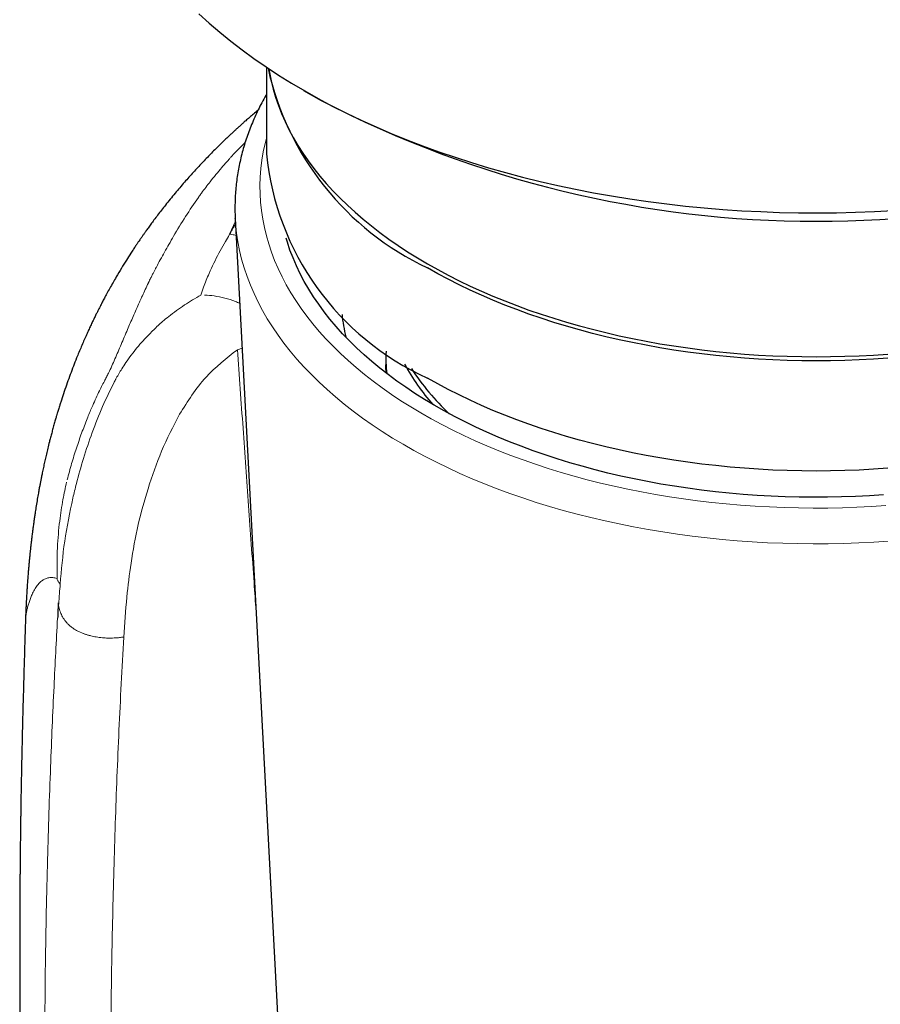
# Model space of a CAD drawing. Header units: millimetres. Extents: x 8 to 817, y 12 to 837.
# Tile 13 of 70: x 758 to 775, y 200 to 220. Entities that reach past the tile are written whole.
import ezdxf

# ---------------------------------------------------------------- set-up
doc = ezdxf.new("R2010")
doc.units = ezdxf.units.MM

msp = doc.modelspace()

# ---------------------------------------------------------------- linework, layer by layer
at = {"color": 7, "linetype": 'Continuous', "lineweight": 30}
for p, q in [((762.531, 218.875), (762.531, 217.143)), ((763.276, 218.411), (763.63, 218.207)), ((761.909, 215.843), (763.165, 192.185)), ((761.909, 215.84), (761.909, 215.843)), ((764.922, 213.067), (764.922, 212.915)), ((757.712, 207.815), (757.712, 207.814))]:
    msp.add_line(p, q, dxfattribs=at)
at = {"color": 252, "linetype": 'Continuous', "lineweight": 0}
for p, q in [((762.106, 217.364), (761.863, 217.119)), ((761.912, 215.791), (761.794, 215.533)), ((761.712, 215.385), (761.578, 215.151)), ((761.774, 215.483), (761.712, 215.385)), ((761.794, 215.533), (761.774, 215.483)), ((761.953, 213.221), (762.046, 213.254))]:
    msp.add_line(p, q, dxfattribs=at)
at = {"color": 7, "linetype": 'Continuous', "lineweight": 30, "flags": 128}
for points in [[(761.183, 219.941), (761.386, 219.756), (761.597, 219.574), (761.817, 219.395), (762.045, 219.22), (762.28, 219.048), (762.524, 218.88), (762.774, 218.716), (763.033, 218.555), (763.298, 218.398), (763.57, 218.246), (763.85, 218.097), (764.136, 217.953), (764.428, 217.813), (764.726, 217.678), (765.031, 217.547), (765.341, 217.421), (765.658, 217.3), (765.979, 217.183), (766.306, 217.072), (766.637, 216.965), (766.973, 216.863), (767.314, 216.767), (767.659, 216.675), (768.008, 216.589), (768.361, 216.508), (768.718, 216.433), (769.077, 216.363), (769.44, 216.298), (769.806, 216.239), (770.174, 216.186), (770.544, 216.138), (770.916, 216.095), (771.291, 216.059), (771.667, 216.028), (772.044, 216.002), (772.422, 215.983), (772.8, 215.969), (773.18, 215.961), (773.559, 215.958), (773.939, 215.962), (774.318, 215.971), (774.697, 215.985), (775.075, 216.006)], [(762.578, 218.844), (762.591, 218.766), (762.625, 218.601), (762.666, 218.436), (762.715, 218.272), (762.771, 218.109), (762.835, 217.947), (762.906, 217.786), (762.984, 217.626), (763.069, 217.467), (763.162, 217.31), (763.261, 217.154), (763.368, 217), (763.482, 216.847), (763.602, 216.696), (763.73, 216.547), (763.864, 216.4), (764.005, 216.255), (764.152, 216.112), (764.305, 215.971), (764.465, 215.833), (764.632, 215.697), (764.804, 215.564), (764.982, 215.433), (765.166, 215.306), (765.356, 215.181), (765.552, 215.059), (765.753, 214.939), (765.959, 214.823), (766.17, 214.711), (766.387, 214.601), (766.608, 214.495), (766.834, 214.392), (767.065, 214.292), (767.3, 214.196), (767.54, 214.104), (767.783, 214.015), (768.031, 213.93), (768.282, 213.849), (768.537, 213.772), (768.795, 213.698), (769.057, 213.629), (769.321, 213.563), (769.589, 213.501), (769.859, 213.444), (770.132, 213.39), (770.407, 213.341), (770.684, 213.296), (770.963, 213.255), (771.244, 213.218), (771.526, 213.186), (771.81, 213.158), (772.095, 213.134), (772.381, 213.114), (772.668, 213.099), (772.955, 213.088), (773.243, 213.082), (773.531, 213.08), (773.819, 213.082), (774.107, 213.088), (774.394, 213.099), (774.681, 213.114), (774.967, 213.134)], [(774.879, 210.317), (774.599, 210.299), (774.319, 210.285), (774.038, 210.275), (773.757, 210.27), (773.475, 210.268), (773.194, 210.271), (772.913, 210.279), (772.632, 210.29), (772.352, 210.306), (772.072, 210.326), (771.794, 210.35), (771.517, 210.378), (771.241, 210.411), (770.967, 210.447), (770.695, 210.488), (770.424, 210.533), (770.156, 210.582), (769.89, 210.635), (769.626, 210.692), (769.366, 210.753), (769.108, 210.818), (768.853, 210.887), (768.601, 210.959), (768.352, 211.036), (768.108, 211.116), (767.867, 211.2), (767.629, 211.287), (767.396, 211.378), (767.167, 211.472), (766.943, 211.57), (766.722, 211.672), (766.507, 211.776), (766.296, 211.884), (766.091, 211.995), (765.89, 212.109), (765.695, 212.226), (765.505, 212.346), (765.32, 212.468), (765.142, 212.594), (764.968, 212.722), (764.801, 212.853), (764.64, 212.986), (764.485, 213.121), (764.336, 213.259), (764.193, 213.399), (764.057, 213.541), (763.927, 213.685), (763.804, 213.832), (763.688, 213.979), (763.578, 214.129), (763.475, 214.28), (763.379, 214.433), (763.29, 214.587), (763.208, 214.742), (763.133, 214.899), (763.065, 215.057), (763.004, 215.215), (762.951, 215.375), (762.927, 215.455)], [(774.967, 213.052), (774.681, 213.033), (774.394, 213.017), (774.107, 213.007), (773.819, 213), (773.531, 212.998), (773.243, 213), (772.955, 213.007), (772.668, 213.017), (772.381, 213.033), (772.095, 213.052), (771.81, 213.076), (771.526, 213.104), (771.244, 213.137), (770.963, 213.173), (770.684, 213.214), (770.407, 213.259), (770.132, 213.309), (769.859, 213.362), (769.589, 213.42), (769.321, 213.481), (769.057, 213.547), (768.795, 213.616), (768.537, 213.69), (768.282, 213.767), (768.031, 213.849), (767.783, 213.934), (767.54, 214.022), (767.3, 214.115), (767.065, 214.211), (766.834, 214.31), (766.608, 214.413), (766.387, 214.519), (766.17, 214.629), (765.959, 214.742), (765.753, 214.858)], [(764.927, 212.754), (764.922, 212.882), (764.922, 212.915)], [(774.967, 210.848), (774.681, 210.828), (774.394, 210.813), (774.107, 210.802), (773.819, 210.795), (773.531, 210.793), (773.243, 210.795), (772.955, 210.802), (772.668, 210.813), (772.381, 210.828), (772.095, 210.848), (771.81, 210.871), (771.526, 210.9), (771.244, 210.932), (770.963, 210.969), (770.684, 211.01), (770.407, 211.055), (770.132, 211.104), (769.859, 211.157), (769.589, 211.215), (769.321, 211.277), (769.057, 211.342), (768.795, 211.412), (768.537, 211.485), (768.282, 211.563), (768.031, 211.644), (767.783, 211.729), (767.54, 211.818), (767.3, 211.91), (767.065, 212.006), (766.834, 212.105), (766.608, 212.208), (766.387, 212.315), (766.17, 212.424), (765.959, 212.537), (765.753, 212.653)]]:
    msp.add_lwpolyline(points, dxfattribs=at)
at = {"color": 252, "linetype": 'Continuous', "lineweight": 0, "flags": 128}
for points in [[(762.531, 217.445), (762.506, 217.346), (762.47, 217.179), (762.442, 217.011), (762.421, 216.844), (762.408, 216.676), (762.403, 216.507), (762.405, 216.339), (762.415, 216.171), (762.433, 216.003), (762.458, 215.836), (762.491, 215.669), (762.531, 215.502), (762.579, 215.336), (762.634, 215.171), (762.697, 215.007), (762.767, 214.844), (762.845, 214.682), (762.93, 214.521), (763.022, 214.361), (763.122, 214.203), (763.228, 214.047), (763.342, 213.892), (763.462, 213.739), (763.59, 213.587), (763.724, 213.438), (763.865, 213.291), (764.013, 213.146), (764.167, 213.003), (764.328, 212.863), (764.494, 212.725), (764.668, 212.59), (764.847, 212.457), (765.032, 212.327), (765.223, 212.2), (765.419, 212.076), (765.622, 211.955), (765.829, 211.837), (766.042, 211.723), (766.26, 211.611), (766.483, 211.503), (766.711, 211.398), (766.943, 211.297), (767.18, 211.199), (767.422, 211.105), (767.667, 211.014), (767.917, 210.928), (768.17, 210.845), (768.428, 210.766), (768.688, 210.69), (768.952, 210.619), (769.219, 210.552), (769.489, 210.489), (769.762, 210.43), (770.037, 210.375), (770.315, 210.324), (770.595, 210.278), (770.877, 210.235), (771.161, 210.198), (771.446, 210.164), (771.733, 210.135), (772.021, 210.11), (772.31, 210.089), (772.6, 210.073), (772.891, 210.061), (773.182, 210.053), (773.473, 210.05), (773.764, 210.052), (774.056, 210.057), (774.346, 210.067), (774.637, 210.082), (774.926, 210.101)], [(774.989, 209.389), (774.686, 209.369), (774.383, 209.354), (774.079, 209.343), (773.775, 209.337), (773.471, 209.336), (773.166, 209.339), (772.862, 209.347), (772.558, 209.359), (772.255, 209.376), (771.953, 209.398), (771.652, 209.424), (771.353, 209.455), (771.054, 209.49), (770.758, 209.529), (770.463, 209.574), (770.171, 209.622), (769.88, 209.675), (769.593, 209.733), (769.308, 209.794), (769.026, 209.86), (768.747, 209.93), (768.471, 210.005), (768.198, 210.083), (767.93, 210.166), (767.665, 210.253), (767.404, 210.343), (767.148, 210.438), (766.895, 210.536), (766.648, 210.638), (766.405, 210.744), (766.167, 210.854), (765.934, 210.967), (765.706, 211.083), (765.483, 211.203), (765.267, 211.327), (765.055, 211.453), (764.85, 211.583), (764.65, 211.715), (764.457, 211.851), (764.27, 211.99), (764.089, 212.131), (763.914, 212.275), (763.747, 212.422), (763.585, 212.571), (763.431, 212.722), (763.284, 212.876), (763.144, 213.032), (763.01, 213.19), (762.884, 213.35), (762.766, 213.512), (762.654, 213.675), (762.55, 213.84), (762.454, 214.007), (762.365, 214.175), (762.284, 214.345), (762.211, 214.515), (762.145, 214.687), (762.087, 214.859), (762.037, 215.033), (761.995, 215.207), (761.961, 215.381), (761.935, 215.556), (761.916, 215.732), (761.909, 215.84)]]:
    msp.add_lwpolyline(points, dxfattribs=at)
at = {"color": 7, "linetype": 'Continuous', "lineweight": 30}
for centre, radius, start, end in [((768.234, 220.108), 5.807, 192.4846, 244.7014), ((773.531, 237.282), 21.492, 242.5686, 297.4314), ((768.04, 217.695), 5.537, 185.7216, 245.5985), ((767.29, 214.238), 3.26, 185.4627, 193.5798), ((767.8, 213.067), 2.877, 177.5835, 186.4632), ((768.955, 214.893), 4.15, 208.1963, 221.8542), ((769.344, 215.337), 4.635, 212.5551, 227.1249)]:
    msp.add_arc(centre, radius, start, end, dxfattribs=at)
for points, knots in [([(762.531, 218.329), (762.527, 218.322), (762.494, 218.267), (762.439, 218.164), (762.366, 218.019), (762.298, 217.873), (762.235, 217.727), (762.178, 217.579), (762.126, 217.432), (762.08, 217.283), (762.039, 217.134), (762.003, 216.985), (761.973, 216.835), (761.948, 216.685), (761.928, 216.535), (761.914, 216.385), (761.905, 216.234), (761.902, 216.084), (761.903, 215.953), (761.908, 215.871), (761.91, 215.84)], [0, 0, 0, 0, 0.009109, 0.069674, 0.130103, 0.190393, 0.250542, 0.31055, 0.37042, 0.430154, 0.489759, 0.549242, 0.608615, 0.667888, 0.727075, 0.786192, 0.845254, 0.904278, 0.963282, 1, 1, 1, 1]), ([(762.366, 218.017), (762.334, 217.99), (762.276, 217.941), (762.205, 217.879), (762.154, 217.835), (762.121, 217.805), (762.091, 217.779), (762.066, 217.756), (762.043, 217.736), (762.018, 217.713), (761.987, 217.685), (761.946, 217.648), (761.898, 217.604), (761.846, 217.556), (761.794, 217.507), (761.705, 217.423), (761.578, 217.3), (761.412, 217.134), (761.243, 216.958), (761.068, 216.77), (760.888, 216.568), (760.7, 216.348), (760.548, 216.161), (760.432, 216.014), (760.356, 215.915), (760.285, 215.821), (760.221, 215.734), (760.166, 215.658), (760.119, 215.593), (760.08, 215.537), (760.05, 215.494), (760.027, 215.461), (760.007, 215.431), (759.982, 215.396), (759.951, 215.35), (759.913, 215.293), (759.869, 215.227), (759.807, 215.131), (759.727, 215.006), (759.628, 214.846), (759.54, 214.698), (759.463, 214.564), (759.4, 214.453), (759.342, 214.348), (759.292, 214.255), (759.251, 214.177), (759.218, 214.113), (759.192, 214.063), (759.171, 214.02), (759.148, 213.975), (759.119, 213.917), (759.084, 213.846), (759.045, 213.764), (759.004, 213.677), (758.963, 213.588), (758.903, 213.456), (758.826, 213.278), (758.742, 213.075), (758.669, 212.89), (758.606, 212.723), (758.545, 212.554), (758.486, 212.383), (758.44, 212.244), (758.407, 212.14), (758.387, 212.076), (758.371, 212.026), (758.359, 211.984), (758.346, 211.943), (758.331, 211.893), (758.311, 211.825), (758.287, 211.741), (758.261, 211.648), (758.236, 211.554), (758.212, 211.463), (758.186, 211.361), (758.159, 211.251), (758.131, 211.134), (758.105, 211.023), (758.081, 210.916), (758.059, 210.811), (758.039, 210.716), (758.023, 210.635), (758.009, 210.564), (757.995, 210.491), (757.98, 210.411), (757.963, 210.311), (757.942, 210.194), (757.922, 210.068), (757.904, 209.956), (757.89, 209.86), (757.878, 209.776), (757.867, 209.693), (757.856, 209.615), (757.846, 209.537), (757.836, 209.458), (757.827, 209.381), (757.819, 209.306), (757.811, 209.234), (757.803, 209.162), (757.796, 209.089), (757.788, 209.013), (757.781, 208.935), (757.773, 208.853), (757.766, 208.766), (757.76, 208.69), (757.756, 208.634), (757.753, 208.594), (757.75, 208.552), (757.746, 208.501), (757.742, 208.438), (757.738, 208.372), (757.734, 208.309), (757.731, 208.256), (757.729, 208.214), (757.727, 208.184), (757.726, 208.159), (757.725, 208.134), (757.723, 208.1), (757.721, 208.052), (757.718, 207.988), (757.715, 207.906), (757.712, 207.846), (757.711, 207.814)], [0, 0, 0, 0, 0.011473, 0.021462, 0.026108, 0.030247, 0.033881, 0.03701, 0.039635, 0.042345, 0.045978, 0.051048, 0.05709, 0.063306, 0.069582, 0.075919, 0.09515, 0.114954, 0.135525, 0.156488, 0.178808, 0.202487, 0.227526, 0.237734, 0.24813, 0.257875, 0.266538, 0.274124, 0.280636, 0.286075, 0.290447, 0.293221, 0.295642, 0.298978, 0.303344, 0.308743, 0.315131, 0.322007, 0.335505, 0.350162, 0.365982, 0.376033, 0.386427, 0.395954, 0.404202, 0.411171, 0.416771, 0.421139, 0.424361, 0.428031, 0.433174, 0.439544, 0.446997, 0.454684, 0.462475, 0.470369, 0.489398, 0.509028, 0.523323, 0.537792, 0.55244, 0.567271, 0.582152, 0.588738, 0.594231, 0.598629, 0.601934, 0.605104, 0.609578, 0.615373, 0.623277, 0.631959, 0.640377, 0.648527, 0.656408, 0.667639, 0.678207, 0.688067, 0.697737, 0.707842, 0.71714, 0.724211, 0.730496, 0.737107, 0.744613, 0.753015, 0.765106, 0.777694, 0.78925, 0.797308, 0.805506, 0.81362, 0.821382, 0.828498, 0.836677, 0.844453, 0.851408, 0.859109, 0.865811, 0.873174, 0.880983, 0.888529, 0.896473, 0.905651, 0.914624, 0.919132, 0.922537, 0.926493, 0.931594, 0.93783, 0.945173, 0.951266, 0.956551, 0.960714, 0.963766, 0.965523, 0.968078, 0.971427, 0.975569, 0.982321, 0.990468, 1, 1, 1, 1]), ([(758.365, 208.152), (758.365, 208.136), (758.364, 208.107), (758.363, 208.064), (758.362, 208.026), (758.361, 207.992), (758.36, 207.962), (758.359, 207.935), (758.358, 207.895), (758.355, 207.867), (758.353, 207.845)], [0, 0, 0, 0, 0.14508, 0.278139, 0.399186, 0.508232, 0.605291, 0.690386, 0.763546, 1, 1, 1, 1]), ([(757.711, 207.814), (757.71, 207.781), (757.707, 207.675), (757.701, 207.501), (757.694, 207.27), (757.687, 207.026), (757.679, 206.765), (757.672, 206.507), (757.665, 206.249), (757.658, 205.987), (757.651, 205.718), (757.646, 205.492), (757.642, 205.317), (757.639, 205.199), (757.637, 205.102), (757.635, 205.023), (757.634, 204.956), (757.632, 204.88), (757.63, 204.778), (757.628, 204.657), (757.626, 204.524), (757.623, 204.403), (757.621, 204.294), (757.62, 204.198), (757.619, 204.119), (757.618, 204.056), (757.617, 204.006), (757.616, 203.96), (757.615, 203.916), (757.615, 203.876), (757.614, 203.832), (757.613, 203.78), (757.612, 203.715), (757.611, 203.637), (757.61, 203.551), (757.609, 203.462), (757.608, 203.349), (757.606, 203.216), (757.605, 203.07), (757.603, 202.941), (757.602, 202.83), (757.602, 202.735), (757.601, 202.652), (757.6, 202.569), (757.6, 202.469), (757.599, 202.342), (757.598, 202.199), (757.597, 202.05), (757.597, 201.903), (757.596, 201.777), (757.596, 201.674), (757.596, 201.597), (757.596, 201.53), (757.596, 201.474), (757.596, 201.428), (757.596, 201.392), (757.596, 201.361), (757.596, 201.325), (757.596, 201.277), (757.596, 201.218), (757.596, 201.152), (757.596, 201.083), (757.596, 200.957), (757.596, 200.773), (757.597, 200.526), (757.598, 200.316), (757.6, 200.149), (757.6, 200.033), (757.601, 199.931), (757.602, 199.839), (757.603, 199.75), (757.604, 199.651), (757.605, 199.536), (757.606, 199.405), (757.608, 199.261), (757.61, 199.124), (757.611, 199.001), (757.613, 198.899), (757.614, 198.804), (757.615, 198.72), (757.616, 198.646), (757.617, 198.578), (757.619, 198.511), (757.62, 198.422), (757.622, 198.308), (757.624, 198.171), (757.627, 198.027), (757.63, 197.88), (757.633, 197.729), (757.636, 197.577), (757.639, 197.429), (757.643, 197.286), (757.646, 197.15), (757.649, 197.024), (757.652, 196.917), (757.654, 196.831), (757.656, 196.761), (757.657, 196.696), (757.659, 196.63), (757.661, 196.561), (757.663, 196.488), (757.665, 196.401), (757.668, 196.3), (757.671, 196.182), (757.675, 196.053), (757.679, 195.91), (757.684, 195.751), (757.69, 195.574), (757.696, 195.381), (757.702, 195.199), (757.708, 195.033), (757.713, 194.885), (757.717, 194.785), (757.718, 194.735)], [0, 0, 0, 0, 0.0076088, 0.0240015, 0.0396877, 0.0600091, 0.0796441, 0.0988892, 0.1186733, 0.1381276, 0.1584083, 0.1798999, 0.1894219, 0.1983515, 0.2066826, 0.2113142, 0.2162965, 0.2220556, 0.2285916, 0.2394766, 0.2496197, 0.2588048, 0.2670319, 0.2743009, 0.2807961, 0.2848499, 0.288646, 0.2921842, 0.2954646, 0.2984872, 0.3014815, 0.3053946, 0.3103177, 0.316258, 0.3231086, 0.3299453, 0.3365549, 0.348877, 0.3603228, 0.3697937, 0.3782511, 0.3855389, 0.3916569, 0.3970859, 0.4045239, 0.4145343, 0.4259229, 0.4372353, 0.448468, 0.4596212, 0.4660227, 0.4719747, 0.4771024, 0.4814057, 0.4848846, 0.4875391, 0.4895339, 0.4921185, 0.495756, 0.5004466, 0.5056814, 0.5108965, 0.5160916, 0.5344816, 0.553166, 0.5726717, 0.5825129, 0.5913892, 0.5991907, 0.6059207, 0.6124938, 0.6196312, 0.6287676, 0.6387831, 0.6498159, 0.661867, 0.6700661, 0.6781711, 0.6854432, 0.691876, 0.6974695, 0.7023419, 0.7074713, 0.7130752, 0.7228402, 0.7336269, 0.7446986, 0.7559565, 0.767636, 0.7794899, 0.7910228, 0.802018, 0.8124756, 0.8223693, 0.8311332, 0.8372353, 0.8424461, 0.8472673, 0.8523607, 0.8577292, 0.8633729, 0.8692918, 0.8778797, 0.886988, 0.896792, 0.9078807, 0.9203018, 0.9340557, 0.9491423, 0.965562, 0.9765653, 0.9880953, 1, 1, 1, 1])]:
    msp.add_open_spline(points, degree=3, knots=knots, dxfattribs=at)
at = {"color": 252, "linetype": 'Continuous', "lineweight": 0}
for points, knots in [([(761.638, 216.865), (761.662, 216.893), (761.709, 216.948), (761.758, 217.003), (761.782, 217.03)], [0, 0, 0, 0, 0.500325, 1, 1, 1, 1]), ([(761.782, 217.03), (761.796, 217.045), (761.822, 217.074), (761.849, 217.104), (761.863, 217.119)], [0, 0, 0, 0, 0.500171, 1, 1, 1, 1]), ([(761.17, 216.266), (761.172, 216.269), (761.179, 216.278), (761.2, 216.308), (761.275, 216.411), (761.42, 216.605), (761.56, 216.771), (761.638, 216.865)], [0, 0, 0, 0, 0.0149141, 0.0441621, 0.145595, 0.5193909, 1, 1, 1, 1]), ([(760.673, 215.491), (760.753, 215.624), (760.912, 215.892), (761.084, 216.141), (761.17, 216.266)], [0, 0, 0, 0, 0.498425, 1, 1, 1, 1]), ([(761.794, 215.533), (761.802, 215.547), (761.822, 215.579), (761.855, 215.637), (761.887, 215.691), (761.908, 215.725), (761.915, 215.735)], [0, 0, 0, 0, 0.20137, 0.482591, 0.845494, 1, 1, 1, 1]), ([(760.33, 214.874), (760.356, 214.923), (760.411, 215.023), (760.494, 215.175), (760.582, 215.332), (760.642, 215.437), (760.673, 215.491)], [0, 0, 0, 0, 0.228397, 0.471102, 0.728271, 1, 1, 1, 1]), ([(761.794, 215.533), (761.826, 215.529), (761.869, 215.523), (761.914, 215.512), (761.927, 215.509)], [0, 0, 0, 0, 0.7248, 1, 1, 1, 1]), ([(761.578, 215.151), (761.512, 215.018), (761.401, 214.798), (761.291, 214.513), (761.239, 214.366), (761.221, 214.314)], [0, 0, 0, 0, 0.496664, 0.820633, 1, 1, 1, 1]), ([(759.991, 214.17), (760.006, 214.203), (760.039, 214.277), (760.094, 214.397), (760.135, 214.484), (760.159, 214.534), (760.162, 214.541), (760.167, 214.55), (760.171, 214.56), (760.177, 214.572), (760.189, 214.597), (760.21, 214.639), (760.234, 214.687), (760.255, 214.73), (760.271, 214.76), (760.285, 214.788), (760.298, 214.813), (760.309, 214.835), (760.317, 214.849), (760.32, 214.855)], [0, 0, 0, 0, 0.142861, 0.314619, 0.515211, 0.523369, 0.533833, 0.546603, 0.561678, 0.579057, 0.59874, 0.671594, 0.765128, 0.814379, 0.859582, 0.90074, 0.93786, 0.970945, 1, 1, 1, 1]), ([(760.32, 214.855), (760.322, 214.858), (760.325, 214.865), (760.329, 214.871), (760.33, 214.874)], [0, 0, 0, 0, 0.500029, 1, 1, 1, 1]), ([(761.221, 214.314), (761.109, 214.25), (760.881, 214.121), (760.68, 213.963), (760.577, 213.882)], [0, 0, 0, 0, 0.493293, 1, 1, 1, 1]), ([(761.296, 214.313), (761.359, 214.309), (761.491, 214.301), (761.702, 214.256), (761.877, 214.204), (761.971, 214.16), (761.999, 214.146)], [0, 0, 0, 0, 0.272804, 0.56465, 0.870147, 1, 1, 1, 1]), ([(759.753, 213.624), (759.79, 213.711), (759.869, 213.896), (759.949, 214.075), (759.991, 214.17)], [0, 0, 0, 0, 0.4714492, 1, 1, 1, 1]), ([(760.577, 213.882), (760.535, 213.852), (760.461, 213.797), (760.393, 213.732), (760.364, 213.703)], [0, 0, 0, 0, 0.567145, 1, 1, 1, 1]), ([(759.502, 213.036), (759.543, 213.132), (759.627, 213.329), (759.71, 213.524), (759.753, 213.624)], [0, 0, 0, 0, 0.489729, 1, 1, 1, 1]), ([(760.364, 213.703), (760.335, 213.675), (760.275, 213.619), (760.218, 213.561), (760.19, 213.532)], [0, 0, 0, 0, 0.494623, 1, 1, 1, 1]), ([(760.19, 213.532), (760.105, 213.443), (759.934, 213.262), (759.792, 213.063), (759.721, 212.962)], [0, 0, 0, 0, 0.495406, 1, 1, 1, 1]), ([(760.796, 211.929), (760.956, 212.187), (761.257, 212.672), (761.731, 213.046), (761.953, 213.221)], [0, 0, 0, 0, 0.532246, 1, 1, 1, 1]), ([(761.953, 213.221), (761.99, 212.697), (762.064, 211.655), (762.174, 210.102), (762.262, 208.881), (762.312, 208.178), (762.326, 207.988)], [0, 0, 0, 0, 0.300324, 0.597221, 0.89069, 1, 1, 1, 1]), ([(759.372, 212.754), (759.395, 212.801), (759.439, 212.892), (759.481, 212.989), (759.502, 213.036)], [0, 0, 0, 0, 0.515431, 1, 1, 1, 1]), ([(759.721, 212.962), (759.693, 212.921), (759.644, 212.847), (759.599, 212.771), (759.578, 212.737)], [0, 0, 0, 0, 0.55494, 1, 1, 1, 1]), ([(759.372, 212.754), (759.358, 212.726), (759.331, 212.671), (759.304, 212.619), (759.291, 212.594)], [0, 0, 0, 0, 0.509938, 1, 1, 1, 1]), ([(759.515, 212.626), (759.508, 212.613), (759.499, 212.595), (759.489, 212.576), (759.486, 212.57), (759.485, 212.567)], [0, 0, 0, 0, 0.675063, 0.88157, 1, 1, 1, 1]), ([(759.52, 212.637), (759.52, 212.635), (759.518, 212.632), (759.516, 212.628), (759.515, 212.626)], [0, 0, 0, 0, 0.499981, 1, 1, 1, 1]), ([(759.578, 212.737), (759.569, 212.721), (759.549, 212.688), (759.53, 212.654), (759.52, 212.637)], [0, 0, 0, 0, 0.489785, 1, 1, 1, 1]), ([(759.291, 212.594), (759.251, 212.519), (759.163, 212.348), (759.084, 212.168), (759.039, 212.067)], [0, 0, 0, 0, 0.440733, 1, 1, 1, 1]), ([(759.485, 212.567), (759.404, 212.406), (759.24, 212.077), (759.112, 211.738), (759.047, 211.565)], [0, 0, 0, 0, 0.490004, 1, 1, 1, 1]), ([(759.039, 212.067), (759.023, 212.03), (758.991, 211.954), (758.961, 211.878), (758.946, 211.84)], [0, 0, 0, 0, 0.500581, 1, 1, 1, 1]), ([(758.946, 211.84), (758.908, 211.744), (758.832, 211.548), (758.729, 211.248), (758.632, 210.937), (758.575, 210.726), (758.546, 210.619)], [0, 0, 0, 0, 0.236343, 0.481823, 0.736385, 1, 1, 1, 1]), ([(760.163, 210.439), (760.246, 210.69), (760.413, 211.193), (760.668, 211.684), (760.796, 211.929)], [0, 0, 0, 0, 0.499728, 1, 1, 1, 1]), ([(759.047, 211.565), (758.986, 211.392), (758.866, 211.052), (758.775, 210.71), (758.73, 210.543)], [0, 0, 0, 0, 0.509358, 1, 1, 1, 1]), ([(758.396, 209.792), (758.416, 209.937), (758.452, 210.205), (758.508, 210.455), (758.534, 210.57)], [0, 0, 0, 0, 0.5419025, 1, 1, 1, 1]), ([(758.73, 210.543), (758.718, 210.494), (758.693, 210.396), (758.67, 210.299), (758.659, 210.25)], [0, 0, 0, 0, 0.504044, 1, 1, 1, 1]), ([(758.659, 210.25), (758.599, 209.963), (758.478, 209.389), (758.43, 208.814), (758.406, 208.527)], [0, 0, 0, 0, 0.500956, 1, 1, 1, 1]), ([(759.676, 207.471), (759.695, 207.737), (759.73, 208.227), (759.821, 208.978), (759.949, 209.702), (760.093, 210.2), (760.163, 210.439)], [0, 0, 0, 0, 0.271257, 0.500272, 0.760144, 1, 1, 1, 1]), ([(758.351, 209.263), (758.356, 209.352), (758.367, 209.531), (758.386, 209.705), (758.396, 209.792)], [0, 0, 0, 0, 0.498639, 1, 1, 1, 1]), ([(758.344, 208.645), (758.344, 208.663), (758.343, 208.703), (758.343, 208.771), (758.343, 208.855), (758.343, 208.949), (758.344, 209.044), (758.346, 209.129), (758.348, 209.201), (758.35, 209.244), (758.351, 209.263)], [0, 0, 0, 0, 0.086491, 0.197365, 0.332842, 0.493128, 0.651157, 0.78838, 0.904685, 1, 1, 1, 1]), ([(758.344, 208.645), (758.314, 208.652), (758.256, 208.664), (758.179, 208.659), (758.11, 208.64), (758.049, 208.606), (757.989, 208.555), (757.931, 208.485), (757.878, 208.396), (757.835, 208.307), (757.802, 208.222), (757.775, 208.144), (757.753, 208.067), (757.735, 207.992), (757.722, 207.922), (757.714, 207.861), (757.712, 207.829), (757.712, 207.815)], [0, 0, 0, 0, 0.067909, 0.134347, 0.199412, 0.263222, 0.326048, 0.407298, 0.48791, 0.56839, 0.630189, 0.692397, 0.755223, 0.81888, 0.883589, 0.949622, 1, 1, 1, 1]), ([(758.345, 208.622), (758.345, 208.626), (758.344, 208.634), (758.344, 208.642), (758.344, 208.646)], [0, 0, 0, 0, 0.500414, 1, 1, 1, 1]), ([(758.345, 208.622), (758.354, 208.606), (758.373, 208.574), (758.395, 208.542), (758.406, 208.526)], [0, 0, 0, 0, 0.498994, 1, 1, 1, 1]), ([(758.406, 208.526), (758.401, 208.466), (758.391, 208.334), (758.382, 208.202), (758.377, 208.132)], [0, 0, 0, 0, 0.4617, 1, 1, 1, 1]), ([(758.365, 208.152), (758.371, 208.116), (758.384, 208.044), (758.418, 207.942), (758.466, 207.846), (758.516, 207.779), (758.555, 207.736), (758.58, 207.713), (758.606, 207.69), (758.635, 207.667), (758.683, 207.632), (758.757, 207.588), (758.833, 207.554), (758.885, 207.535), (758.908, 207.527), (758.933, 207.519), (758.96, 207.51), (758.989, 207.502), (759.045, 207.488), (759.131, 207.47), (759.227, 207.458), (759.306, 207.452), (759.351, 207.45), (759.388, 207.449), (759.418, 207.449), (759.461, 207.45), (759.52, 207.453), (759.596, 207.459), (759.648, 207.467), (759.676, 207.471)], [0, 0, 0, 0, 0.065543, 0.132513, 0.201744, 0.273851, 0.294924, 0.316894, 0.339777, 0.363581, 0.388313, 0.454145, 0.525565, 0.539072, 0.553665, 0.569335, 0.586074, 0.603869, 0.622706, 0.685219, 0.75613, 0.786619, 0.818182, 0.832548, 0.849505, 0.868974, 0.906736, 0.950647, 1, 1, 1, 1]), ([(758.377, 208.132), (758.377, 208.132), (758.377, 208.131), (758.377, 208.131), (758.377, 208.131), (758.376, 208.131), (758.372, 208.137), (758.368, 208.145), (758.366, 208.151)], [0, 0, 0, 0, 0.00786, 0.016007, 0.034625, 0.087634, 0.274678, 1, 1, 1, 1]), ([(758.353, 207.845), (758.329, 207.391), (758.276, 206.4), (758.207, 204.793), (758.147, 202.94), (758.103, 200.844), (758.097, 199.368), (758.093, 198.59)], [0, 0, 0, 0, 0.146566, 0.31984, 0.519824, 0.746533, 1, 1, 1, 1]), ([(759.414, 198.166), (759.416, 198.784), (759.42, 200.02), (759.453, 201.878), (759.505, 203.739), (759.577, 205.603), (759.643, 206.848), (759.676, 207.471)], [0, 0, 0, 0, 0.2002546, 0.4003626, 0.6003433, 0.8002159, 1, 1, 1, 1])]:
    msp.add_open_spline(points, degree=3, knots=knots, dxfattribs=at)

doc.saveas('drawing.dxf')
